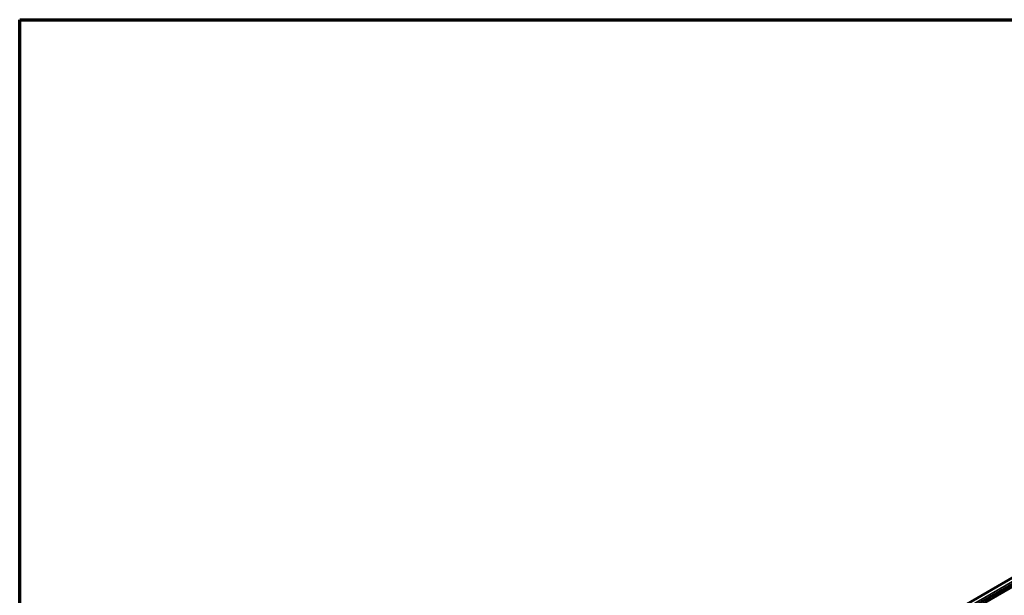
# Model space of a CAD drawing. Header units: millimetres. Extents: x 75 to 4764, y 75 to 3163.
# Tile 87 of 198: x 75 to 558, y 2881 to 3163. Entities that reach past the tile are written whole.
import ezdxf

# ---------------------------------------------------------------- set-up
doc = ezdxf.new("R2010")
doc.units = ezdxf.units.MM
doc.header["$LTSCALE"] = 15
for name, color, linetype, lineweight in [('Border (ISO)', 7, 'Continuous', 70), ('Visible (ISO)', 7, 'Continuous', 50), ('Visible Narrow (ISO)', 7, 'Continuous', 35)]:
    doc.layers.add(name, color=color, linetype=linetype, lineweight=lineweight)

# ---------------------------------------------------------------- blocks, each defined once
blk = doc.blocks.new('Borders Chauvet_A')
at = {"layer": 'Border (ISO)'}
for p, q in [((5, 210.9), (274.4, 210.9)), ((5, 5), (5, 210.9))]:
    blk.add_line(p, q, dxfattribs=at)

msp = doc.modelspace()

# ---------------------------------------------------------------- linework, layer by layer
at = {"layer": 'Visible (ISO)'}
for p, q in [((896.167, 3082.292), (171.241, 2663.755)), ((897.197, 3079.918), (172.271, 2661.381)), ((897.319, 3078.58), (172.393, 2660.044))]:
    msp.add_line(p, q, dxfattribs=at)
at = {"layer": 'Visible Narrow (ISO)'}
msp.add_line((897.252, 3081.107), (172.326, 2662.571), dxfattribs=at)

# ---------------------------------------------------------------- block references
at = {"xscale": 15, "yscale": 15, "zscale": 15}
msp.add_blockref('Borders Chauvet_A', (0, 0), dxfattribs=at)

doc.saveas('drawing.dxf')
